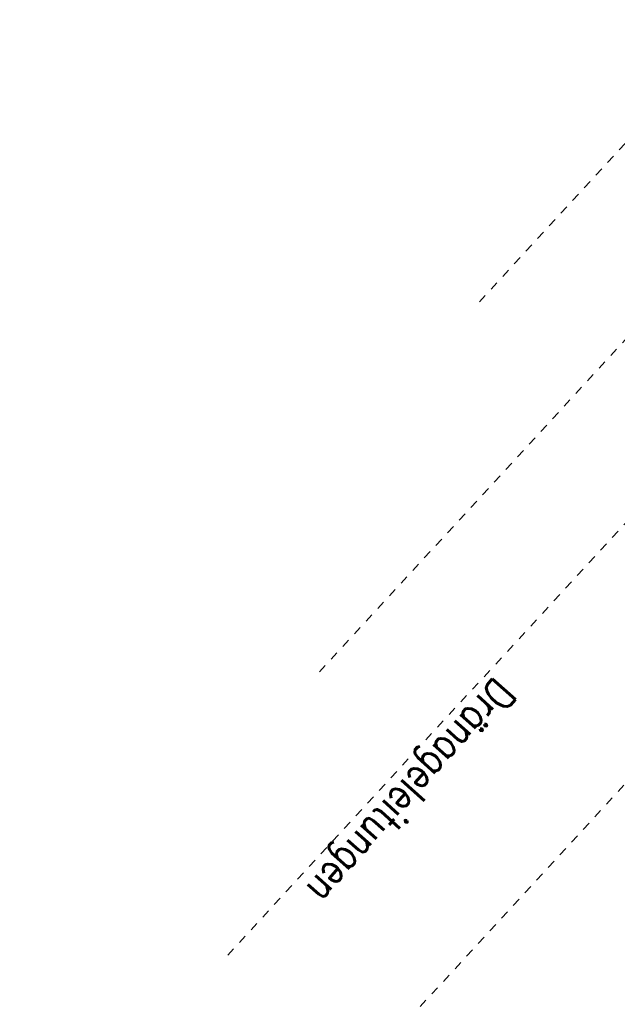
# Model space of a CAD drawing. Extents: x 446577 to 447216, y 443659 to 444842.
# Tile 162 of 177: x 446657 to 446692, y 444655 to 444712. Entities that reach past the tile are written whole.
import ezdxf

# ---------------------------------------------------------------- set-up
doc = ezdxf.new("R2010")
doc.units = 0
doc.header["$LTSCALE"] = 2
doc.header["$MEASUREMENT"] = 0
doc.linetypes.add('ACAD_ISO03W100', pattern=[0.5, 0.25, -0.25])
doc.linetypes.add('AUSGEZOGEN', pattern=[0])
for name, color, linetype in [('DB-vorhandene_Dränagen', 15, 'CONTINUOUS'), ('FBRTOP', 250, 'AUSGEZOGEN'), ('MULDE', 250, 'AUSGEZOGEN')]:
    doc.layers.add(name, color=color, linetype=linetype)
doc.styles.add('ROMANS', font='romans.shx', dxfattribs={"width": 0.8})

msp = doc.modelspace()

# ---------------------------------------------------------------- linework, layer by layer
at = {"layer": 'DB-vorhandene_Dränagen', "linetype": 'ACAD_ISO03W100'}
for p, q in [((446683.83, 444695.529), (446704.741, 444718.24)), ((446674.535, 444674.01), (446698.668, 444700.221)), ((446669.202, 444657.548), (446693.335, 444683.758)), ((446668.867, 444642.045), (446692.999, 444668.255))]:
    msp.add_line(p, q, dxfattribs=at)
at = {"layer": 'FBRTOP', "color": 0, "const_width": 0.5}
msp.add_lwpolyline([(446833.755, 444484.975, -0.000083), (446837.963, 444455.179, -0.000176), (446839.935, 444441.166, -0.000011), (446846.01, 444397.876, 0.000067), (446846.968, 444391.053, 0.001727), (446849.892, 444370.762, 0.00123), (446854.165, 444342.303, 0.004209), (446857.404, 444322.222, 0.002979), (446862.388, 444293.915, 0.003153), (446866.566, 444271.777, 0.002691), (446871.765, 444245.898, 0.003085)], format="xyb", dxfattribs=at)
at = {"layer": 'MULDE'}
msp.add_lwpolyline([(446846.122, 444528.372, -0.003275), (446849.776, 444503.541, -0.000858), (446851.281, 444492.919, -0.000016), (446856.912, 444452.68, 0.000072), (446858.152, 444443.823, 0.000546), (446864.602, 444398.178, 0.00545), (446865.299, 444393.636, 0.003136), (446867.372, 444381.527, -0.001035), (446873.816, 444344.812, -0.000041), (446876.48, 444329.437, 0.000112), (446877.455, 444323.814, 0.000693), (446877.962, 444320.923, 0.000079), (446882.464, 444295.439, 0.001596), (446888.309, 444262.995, 0.003343)], format="xyb", dxfattribs=at)

# ---------------------------------------------------------------- texts
at = {"layer": 'DB-vorhandene_Dränagen', "linetype": 'Continuous', "style": 'ROMANS', "oblique": 0, "width": 0.8}
msp.add_text('Dränageleitungen', height=1.8, rotation=228.0755, dxfattribs=at).set_placement((446684.747, 444673.783))

doc.saveas('drawing.dxf')
